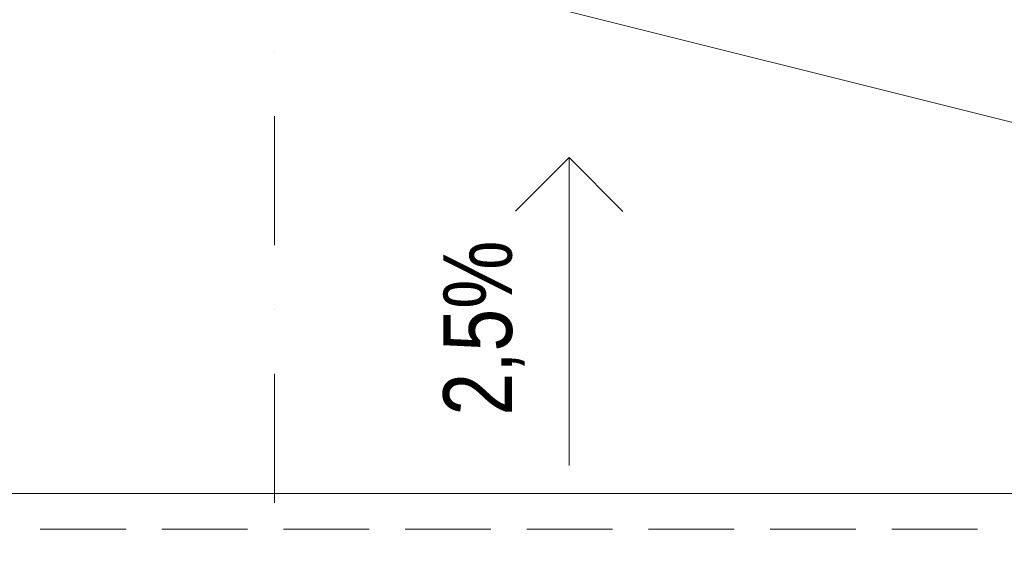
# Model space of a CAD drawing. Header units: centimetres. Extents: x -9388 to 91680, y -1419244 to 50347.
# Tile 127 of 183: x 38518 to 39894, y -690497 to -689768. Entities that reach past the tile are written whole.
import ezdxf
from ezdxf.enums import TextEntityAlignment as Align

# ---------------------------------------------------------------- set-up
doc = ezdxf.new("R2010")
doc.units = ezdxf.units.CM
doc.linetypes.add('Krawędzie ukryte', pattern=[170, 120, -50])
doc.linetypes.add('Kropki i Kreski', pattern=[360, 180, -90, 0, -90])
for name, color, linetype, lineweight in [('0_Nr_pióra__1', 7, 'Continuous', 13), ('100_wymiary_Nr_pióra__1', 7, 'Continuous', 13), ('100_wymiary_Nr_pióra__7', 7, 'Continuous', 13), ('Budowlane - Obrobki Blacharskie_Nr_pióra__1', 7, 'Continuous', 13), ('Osie_Nr_pióra__1', 7, 'Continuous', 13), ('Osie_Nr_pióra__4', 7, 'Continuous', 13), ('Q_podkład', 8, 'Continuous', 9)]:
    doc.layers.add(name, color=color, linetype=linetype, lineweight=lineweight)
doc.layers.add('100_wymiary', color=7, linetype='Continuous')
doc.layers.add('Osie', color=7, linetype='Continuous')
doc.styles.add('GENERATED_STYLE_1', font='calibri.ttf')
doc.styles.add('GENERATED_STYLE_3', font='calibri.ttf')

# ---------------------------------------------------------------- blocks, each defined once
blk = doc.blocks.new('Standardowy znacznik siatki_8')
at = {"layer": 'Osie_Nr_pióra__4', "linetype": 'Kropki i Kreski'}
blk.add_line((1000, 0), (12138.2, 0), dxfattribs=at)
at = {"layer": 'Osie_Nr_pióra__1', "style": 'GENERATED_STYLE_3'}
for tag, p in [('AC_MarkerText_1_0', (-125, 5.7)), ('AC_MarkerText_1_1', (13263.2, 5.7))]:
    blk.add_attdef(tag, text='', height=100, rotation=270, dxfattribs=at).set_placement(p, align=Align.MIDDLE_CENTER)
blk = doc.blocks.new('Linia_1', base_point=(37453.7, -710976.7))
at = {"layer": '100_wymiary_Nr_pióra__1', "color": 8, "linetype": 'Continuous'}
for p, q in [((37540.3, -710555.4), (37451.7, -710613.8)), ((37453.7, -710976.7), (37540.3, -710555.4)), ((37540.3, -710555.4), (37598.6, -710644))]:
    blk.add_line(p, q, dxfattribs=at)
blk = doc.blocks.new('PAB.02_RZUT DACHU')
at = {"layer": '0_Nr_pióra__1', "color": 8, "linetype": 'Krawędzie ukryte', "flags": 128}
blk.add_lwpolyline([(48114, -701732.7), (35549, -701732.7), (35549, -710480.3), (48114, -710480.3)], close=True, dxfattribs=at)
at = {"layer": 'Budowlane - Obrobki Blacharskie_Nr_pióra__1', "color": 8, "linetype": 'Continuous'}
blk.add_line((38824, -709641.1), (41975, -710430.3), dxfattribs=at)
at = {"layer": 'Budowlane - Obrobki Blacharskie_Nr_pióra__1', "color": 8, "linetype": 'Continuous', "flags": 128}
blk.add_lwpolyline([(48064.1, -701782.7), (35599, -701782.7), (35599, -710430.3), (48064.1, -710430.3)], close=True, dxfattribs=at)
at = {"layer": '100_wymiary', "color": 8, "linetype": 'Continuous', "rotation": 11.60840391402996}
blk.add_blockref('Linia_1', (39285.8, -710391), dxfattribs=at)
at = {"layer": 'Osie', "color": 8, "linetype": 'Continuous', "zscale": 1000, "rotation": 89.9999999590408}
blk.add_blockref('Standardowy znacznik siatki_8', (38874, -712523.4), dxfattribs=at)
at = {"layer": '100_wymiary_Nr_pióra__7', "color": 8, "linetype": 'Continuous', "insert": (39166.7, -710199.1), "char_height": 96.052, "attachment_point": 5, "rotation": 90, "style": 'GENERATED_STYLE_1'}
blk.add_mtext('\\A1;{\\W0.800000x;\\fArial|b0|i0|c238|p38;2,5%}', dxfattribs=at)

msp = doc.modelspace()

# ---------------------------------------------------------------- block references
at = {"layer": 'Q_podkład'}
msp.add_blockref('PAB.02_RZUT DACHU', (0, 20000), dxfattribs=at)

doc.saveas('drawing.dxf')
